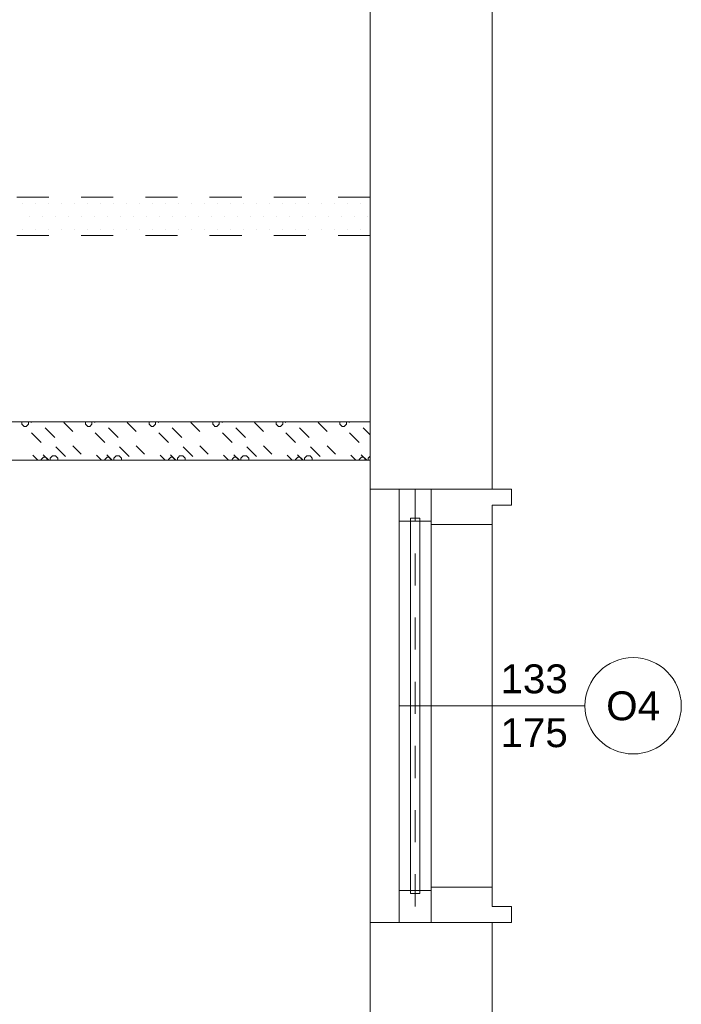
# Model space of a CAD drawing. Header units: millimetres. Extents: x -2274 to 12297, y -16157 to 26321.
# Tile 156 of 256: x -147 to 59, y -3654 to -3347. Entities that reach past the tile are written whole.
import ezdxf
from ezdxf.enums import TextEntityAlignment as Align

# ---------------------------------------------------------------- set-up
doc = ezdxf.new("R2010")
doc.units = ezdxf.units.MM
doc.linetypes.add('4002', pattern=[2, 1, -1])
doc.linetypes.add('DASHED', pattern=[19.05, 12.7, -6.35])
for name, color, linetype in [('- niebieska cienka - izolacja', 120, 'Continuous'), ('-LI-WIDOK', 2, 'Continuous'), ('PROJEKTOWANE', 5, 'Continuous')]:
    doc.layers.add(name, color=color, linetype=linetype)
for name, color, linetype, lineweight in [('-ŚCIANY DZIAŁOWE', 3, 'Continuous', 35), ('-ŚCIANY NOŚNE', 4, 'Continuous', 53), ('CIENKA - KRESKOWANIA', 254, 'Continuous', 0)]:
    doc.layers.add(name, color=color, linetype=linetype, lineweight=lineweight)
doc.layers.add('DO USU', color=7, linetype='Continuous', true_color=0x969696)
doc.layers.add('ISTN. BUD', color=253, linetype='Continuous', true_color=0x828282)
doc.styles.add('ARIAL', font='arial.ttf', dxfattribs={"height": 0.5})

msp = doc.modelspace()

# ---------------------------------------------------------------- linework, layer by layer
at = {"layer": '- niebieska cienka - izolacja', "color": 253, "linetype": 'Continuous', "lineweight": 13}
for p, q in [((-146.42, -3472.06), (-146.22, -3472.06)), ((-146.42, -3472.26), (-146.42, -3472.06)), ((-146.42, -3472.46), (-146.42, -3472.26)), ((-146.42, -3472.66), (-146.42, -3472.46)), ((-146.22, -3472.06), (-146.22, -3472)), ((-144.62, -3472.06), (-144.62, -3472)), ((-144.62, -3472.06), (-144.42, -3472.06)), ((-144.42, -3472.26), (-144.42, -3472.06)), ((-144.42, -3472.46), (-144.42, -3472.26)), ((-144.42, -3472.66), (-144.42, -3472.46)), ((-143.68, -3472), (-143.42, -3472.26)), ((-143.68, -3472), (-143.42, -3472.26)), ((-133.42, -3472.26), (-130.62, -3475.06)), ((-133.42, -3472.26), (-130.62, -3475.06)), ((-126.62, -3472.06), (-126.42, -3472.06)), ((-126.62, -3472.26), (-126.62, -3472.06)), ((-126.62, -3472.46), (-126.62, -3472.26)), ((-126.62, -3472.66), (-126.62, -3472.46)), ((-126.42, -3472.06), (-126.42, -3472)), ((-124.82, -3472.06), (-124.82, -3472)), ((-124.82, -3472.06), (-124.62, -3472.06)), ((-124.62, -3472.26), (-124.62, -3472.06)), ((-124.62, -3472.46), (-124.62, -3472.26)), ((-124.62, -3472.66), (-124.62, -3472.46)), ((-123.88, -3472), (-123.62, -3472.26)), ((-123.88, -3472), (-123.62, -3472.26)), ((-113.62, -3472.26), (-110.82, -3475.06)), ((-113.62, -3472.26), (-110.82, -3475.06)), ((-106.82, -3472.06), (-106.62, -3472.06)), ((-106.82, -3472.26), (-106.82, -3472.06)), ((-106.82, -3472.46), (-106.82, -3472.26)), ((-106.82, -3472.66), (-106.82, -3472.46)), ((-106.62, -3472.06), (-106.62, -3472)), ((-105.02, -3472.06), (-105.02, -3472)), ((-105.02, -3472.06), (-104.82, -3472.06)), ((-104.82, -3472.26), (-104.82, -3472.06)), ((-104.82, -3472.46), (-104.82, -3472.26)), ((-104.82, -3472.66), (-104.82, -3472.46)), ((-104.08, -3472), (-103.82, -3472.26)), ((-104.08, -3472), (-103.82, -3472.26)), ((-93.82, -3472.26), (-91.02, -3475.06)), ((-93.82, -3472.26), (-91.02, -3475.06)), ((-87.02, -3472.06), (-86.82, -3472.06)), ((-87.02, -3472.26), (-87.02, -3472.06)), ((-87.02, -3472.46), (-87.02, -3472.26)), ((-87.02, -3472.66), (-87.02, -3472.46)), ((-86.82, -3472.06), (-86.82, -3472)), ((-85.22, -3472.06), (-85.22, -3472)), ((-85.22, -3472.06), (-85.02, -3472.06)), ((-85.02, -3472.26), (-85.02, -3472.06)), ((-85.02, -3472.46), (-85.02, -3472.26)), ((-85.02, -3472.66), (-85.02, -3472.46)), ((-84.28, -3472), (-84.02, -3472.26)), ((-84.28, -3472), (-84.02, -3472.26)), ((-74.02, -3472.26), (-71.22, -3475.06)), ((-74.02, -3472.26), (-71.22, -3475.06)), ((-67.22, -3472.06), (-67.02, -3472.06)), ((-67.22, -3472.26), (-67.22, -3472.06)), ((-67.22, -3472.46), (-67.22, -3472.26)), ((-67.22, -3472.66), (-67.22, -3472.46)), ((-67.02, -3472.06), (-67.02, -3472)), ((-65.42, -3472.06), (-65.42, -3472)), ((-65.42, -3472.06), (-65.22, -3472.06)), ((-65.22, -3472.26), (-65.22, -3472.06)), ((-65.22, -3472.46), (-65.22, -3472.26)), ((-65.22, -3472.66), (-65.22, -3472.46)), ((-64.48, -3472), (-64.22, -3472.26)), ((-64.48, -3472), (-64.22, -3472.26)), ((-54.22, -3472.26), (-51.42, -3475.06)), ((-54.22, -3472.26), (-51.42, -3475.06)), ((-47.42, -3472.06), (-47.22, -3472.06)), ((-47.42, -3472.26), (-47.42, -3472.06)), ((-47.42, -3472.46), (-47.42, -3472.26)), ((-47.42, -3472.66), (-47.42, -3472.46)), ((-47.22, -3472.06), (-47.22, -3472)), ((-45.62, -3472.06), (-45.62, -3472)), ((-45.62, -3472.06), (-45.42, -3472.06)), ((-45.42, -3472.26), (-45.42, -3472.06)), ((-45.42, -3472.46), (-45.42, -3472.26)), ((-45.42, -3472.66), (-45.42, -3472.46)), ((-44.68, -3472), (-44.42, -3472.26)), ((-44.68, -3472), (-44.42, -3472.26)), ((-146.42, -3472.86), (-146.42, -3472.66)), ((-146.42, -3472.86), (-146.22, -3472.86)), ((-146.22, -3473.06), (-146.22, -3472.86)), ((-146.22, -3473.06), (-146.02, -3473.06)), ((-146.02, -3473.26), (-146.02, -3473.06)), ((-146.02, -3473.26), (-145.82, -3473.26)), ((-145.82, -3473.46), (-145.82, -3473.26)), ((-145.82, -3473.46), (-145.62, -3473.46)), ((-145.62, -3473.46), (-145.42, -3473.46)), ((-145.42, -3473.46), (-145.22, -3473.46)), ((-145.22, -3473.46), (-145.02, -3473.46)), ((-145.02, -3473.46), (-145.02, -3473.26)), ((-145.02, -3473.26), (-144.82, -3473.26)), ((-144.82, -3473.26), (-144.82, -3473.06)), ((-144.82, -3473.06), (-144.62, -3473.06)), ((-144.62, -3473.06), (-144.62, -3472.86)), ((-144.62, -3472.86), (-144.42, -3472.86)), ((-144.42, -3472.86), (-144.42, -3472.66)), ((-143.42, -3475.46), (-140.42, -3478.46)), ((-143.42, -3475.46), (-140.42, -3478.46)), ((-139.22, -3473.86), (-136.22, -3476.86)), ((-139.22, -3473.86), (-136.22, -3476.86)), ((-126.62, -3472.86), (-126.62, -3472.66)), ((-126.62, -3472.86), (-126.42, -3472.86)), ((-126.42, -3473.06), (-126.42, -3472.86)), ((-126.42, -3473.06), (-126.22, -3473.06)), ((-126.22, -3473.26), (-126.22, -3473.06)), ((-126.22, -3473.26), (-126.02, -3473.26)), ((-126.02, -3473.46), (-126.02, -3473.26)), ((-126.02, -3473.46), (-125.82, -3473.46)), ((-125.82, -3473.46), (-125.62, -3473.46)), ((-125.62, -3473.46), (-125.42, -3473.46)), ((-125.42, -3473.46), (-125.22, -3473.46)), ((-125.22, -3473.46), (-125.22, -3473.26)), ((-125.22, -3473.26), (-125.02, -3473.26)), ((-125.02, -3473.26), (-125.02, -3473.06)), ((-125.02, -3473.06), (-124.82, -3473.06)), ((-124.82, -3473.06), (-124.82, -3472.86)), ((-124.82, -3472.86), (-124.62, -3472.86)), ((-124.62, -3472.86), (-124.62, -3472.66)), ((-123.62, -3475.46), (-120.62, -3478.46)), ((-123.62, -3475.46), (-120.62, -3478.46)), ((-119.42, -3473.86), (-116.42, -3476.86)), ((-119.42, -3473.86), (-116.42, -3476.86)), ((-106.82, -3472.86), (-106.82, -3472.66)), ((-106.82, -3472.86), (-106.62, -3472.86)), ((-106.62, -3473.06), (-106.62, -3472.86)), ((-106.62, -3473.06), (-106.42, -3473.06)), ((-106.42, -3473.26), (-106.42, -3473.06)), ((-106.42, -3473.26), (-106.22, -3473.26)), ((-106.22, -3473.46), (-106.22, -3473.26)), ((-106.22, -3473.46), (-106.02, -3473.46)), ((-106.02, -3473.46), (-105.82, -3473.46)), ((-105.82, -3473.46), (-105.62, -3473.46)), ((-105.62, -3473.46), (-105.42, -3473.46)), ((-105.42, -3473.46), (-105.42, -3473.26)), ((-105.42, -3473.26), (-105.22, -3473.26)), ((-105.22, -3473.26), (-105.22, -3473.06)), ((-105.22, -3473.06), (-105.02, -3473.06)), ((-105.02, -3473.06), (-105.02, -3472.86)), ((-105.02, -3472.86), (-104.82, -3472.86)), ((-104.82, -3472.86), (-104.82, -3472.66)), ((-103.82, -3475.46), (-100.82, -3478.46)), ((-103.82, -3475.46), (-100.82, -3478.46)), ((-99.62, -3473.86), (-96.62, -3476.86)), ((-99.62, -3473.86), (-96.62, -3476.86)), ((-87.02, -3472.86), (-87.02, -3472.66)), ((-87.02, -3472.86), (-86.82, -3472.86)), ((-86.82, -3473.06), (-86.82, -3472.86)), ((-86.82, -3473.06), (-86.62, -3473.06)), ((-86.62, -3473.26), (-86.62, -3473.06)), ((-86.62, -3473.26), (-86.42, -3473.26)), ((-86.42, -3473.46), (-86.42, -3473.26)), ((-86.42, -3473.46), (-86.22, -3473.46)), ((-86.22, -3473.46), (-86.02, -3473.46)), ((-86.02, -3473.46), (-85.82, -3473.46)), ((-85.82, -3473.46), (-85.62, -3473.46)), ((-85.62, -3473.46), (-85.62, -3473.26)), ((-85.62, -3473.26), (-85.42, -3473.26)), ((-85.42, -3473.26), (-85.42, -3473.06)), ((-85.42, -3473.06), (-85.22, -3473.06)), ((-85.22, -3473.06), (-85.22, -3472.86)), ((-85.22, -3472.86), (-85.02, -3472.86)), ((-85.02, -3472.86), (-85.02, -3472.66)), ((-84.02, -3475.46), (-81.02, -3478.46)), ((-84.02, -3475.46), (-81.02, -3478.46)), ((-79.82, -3473.86), (-76.82, -3476.86)), ((-79.82, -3473.86), (-76.82, -3476.86)), ((-67.22, -3472.86), (-67.22, -3472.66)), ((-67.22, -3472.86), (-67.02, -3472.86)), ((-67.02, -3473.06), (-67.02, -3472.86)), ((-67.02, -3473.06), (-66.82, -3473.06)), ((-66.82, -3473.26), (-66.82, -3473.06)), ((-66.82, -3473.26), (-66.62, -3473.26)), ((-66.62, -3473.46), (-66.62, -3473.26)), ((-66.62, -3473.46), (-66.42, -3473.46)), ((-66.42, -3473.46), (-66.22, -3473.46)), ((-66.22, -3473.46), (-66.02, -3473.46)), ((-66.02, -3473.46), (-65.82, -3473.46)), ((-65.82, -3473.46), (-65.82, -3473.26)), ((-65.82, -3473.26), (-65.62, -3473.26)), ((-65.62, -3473.26), (-65.62, -3473.06)), ((-65.62, -3473.06), (-65.42, -3473.06)), ((-65.42, -3473.06), (-65.42, -3472.86)), ((-65.42, -3472.86), (-65.22, -3472.86)), ((-65.22, -3472.86), (-65.22, -3472.66)), ((-64.22, -3475.46), (-61.22, -3478.46)), ((-64.22, -3475.46), (-61.22, -3478.46)), ((-60.02, -3473.86), (-57.02, -3476.86)), ((-60.02, -3473.86), (-57.02, -3476.86)), ((-47.42, -3472.86), (-47.42, -3472.66)), ((-47.42, -3472.86), (-47.22, -3472.86)), ((-47.22, -3473.06), (-47.22, -3472.86)), ((-47.22, -3473.06), (-47.02, -3473.06)), ((-47.02, -3473.26), (-47.02, -3473.06)), ((-47.02, -3473.26), (-46.82, -3473.26)), ((-46.82, -3473.46), (-46.82, -3473.26)), ((-46.82, -3473.46), (-46.62, -3473.46)), ((-46.62, -3473.46), (-46.42, -3473.46)), ((-46.42, -3473.46), (-46.22, -3473.46)), ((-46.22, -3473.46), (-46.02, -3473.46)), ((-46.02, -3473.46), (-46.02, -3473.26)), ((-46.02, -3473.26), (-45.82, -3473.26)), ((-45.82, -3473.26), (-45.82, -3473.06)), ((-45.82, -3473.06), (-45.62, -3473.06)), ((-45.62, -3473.06), (-45.62, -3472.86)), ((-45.62, -3472.86), (-45.42, -3472.86)), ((-45.42, -3472.86), (-45.42, -3472.66)), ((-44.42, -3475.46), (-41.42, -3478.46)), ((-44.42, -3475.46), (-41.42, -3478.46)), ((-40.22, -3473.86), (-38, -3476.08)), ((-40.22, -3473.86), (-38, -3476.08)), ((-135.82, -3479.86), (-132.82, -3482.86)), ((-135.82, -3479.86), (-132.82, -3482.86)), ((-130.62, -3479.46), (-128.02, -3482.06)), ((-130.62, -3479.46), (-128.02, -3482.06)), ((-116.02, -3479.86), (-113.02, -3482.86)), ((-116.02, -3479.86), (-113.02, -3482.86)), ((-110.82, -3479.46), (-108.22, -3482.06)), ((-110.82, -3479.46), (-108.22, -3482.06)), ((-96.22, -3479.86), (-93.22, -3482.86)), ((-96.22, -3479.86), (-93.22, -3482.86)), ((-91.02, -3479.46), (-88.42, -3482.06)), ((-91.02, -3479.46), (-88.42, -3482.06)), ((-76.42, -3479.86), (-73.42, -3482.86)), ((-76.42, -3479.86), (-73.42, -3482.86)), ((-71.22, -3479.46), (-68.62, -3482.06)), ((-71.22, -3479.46), (-68.62, -3482.06)), ((-56.62, -3479.86), (-53.62, -3482.86)), ((-56.62, -3479.86), (-53.62, -3482.86)), ((-51.42, -3479.46), (-48.82, -3482.06)), ((-51.42, -3479.46), (-48.82, -3482.06)), ((-143.02, -3482.46), (-141.48, -3484)), ((-143.02, -3482.46), (-141.48, -3484)), ((-140.42, -3483.66), (-140.22, -3483.66)), ((-140.42, -3483.86), (-140.42, -3483.66)), ((-140.42, -3484), (-140.42, -3483.86)), ((-140.22, -3483.66), (-140.22, -3483.46)), ((-140.22, -3483.46), (-140.02, -3483.46)), ((-140.02, -3483.26), (-139.82, -3483.26)), ((-140.02, -3483.46), (-140.02, -3483.26)), ((-139.82, -3482.26), (-138.08, -3484)), ((-139.82, -3482.26), (-138.08, -3484)), ((-139.82, -3483.06), (-139.62, -3483.06)), ((-139.82, -3483.26), (-139.82, -3483.06)), ((-139.62, -3483.06), (-139.42, -3483.06)), ((-139.42, -3483.06), (-139.22, -3483.06)), ((-139.22, -3483.06), (-139.02, -3483.06)), ((-139.02, -3483.26), (-139.02, -3483.06)), ((-139.02, -3483.26), (-138.82, -3483.26)), ((-138.82, -3483.46), (-138.82, -3483.26)), ((-138.82, -3483.46), (-138.62, -3483.46)), ((-138.62, -3483.66), (-138.62, -3483.46)), ((-138.62, -3483.66), (-138.42, -3483.66)), ((-138.42, -3483.86), (-138.42, -3483.66)), ((-138.42, -3484), (-138.42, -3483.86)), ((-137.62, -3483.46), (-137.62, -3483.26)), ((-137.62, -3483.26), (-137.42, -3483.26)), ((-137.62, -3483.66), (-137.62, -3483.46)), ((-137.62, -3483.86), (-137.62, -3483.66)), ((-137.62, -3484), (-137.62, -3483.86)), ((-137.42, -3483.26), (-137.42, -3483.06)), ((-137.42, -3483.06), (-137.22, -3483.06)), ((-137.22, -3483.06), (-137.22, -3482.86)), ((-137.22, -3482.86), (-137.02, -3482.86)), ((-137.02, -3482.86), (-137.02, -3482.66)), ((-137.02, -3482.66), (-136.82, -3482.66)), ((-136.82, -3482.66), (-136.62, -3482.66)), ((-136.62, -3482.66), (-136.42, -3482.66)), ((-136.42, -3482.66), (-136.22, -3482.66)), ((-136.22, -3482.66), (-136.02, -3482.66)), ((-136.02, -3482.66), (-135.82, -3482.66)), ((-135.82, -3482.86), (-135.82, -3482.66)), ((-135.82, -3482.86), (-135.62, -3482.86)), ((-135.62, -3483.06), (-135.62, -3482.86)), ((-135.62, -3483.06), (-135.42, -3483.06)), ((-135.42, -3483.26), (-135.42, -3483.06)), ((-135.42, -3483.26), (-135.22, -3483.26)), ((-135.22, -3483.46), (-135.22, -3483.26)), ((-135.22, -3483.66), (-135.22, -3483.46)), ((-135.22, -3483.86), (-135.22, -3483.66)), ((-135.22, -3484), (-135.22, -3483.86)), ((-123.22, -3482.46), (-121.68, -3484)), ((-123.22, -3482.46), (-121.68, -3484)), ((-120.62, -3483.66), (-120.42, -3483.66)), ((-120.62, -3483.86), (-120.62, -3483.66)), ((-120.62, -3484), (-120.62, -3483.86)), ((-120.42, -3483.66), (-120.42, -3483.46)), ((-120.42, -3483.46), (-120.22, -3483.46)), ((-120.22, -3483.26), (-120.02, -3483.26)), ((-120.22, -3483.46), (-120.22, -3483.26)), ((-120.02, -3482.26), (-118.28, -3484)), ((-120.02, -3482.26), (-118.28, -3484)), ((-120.02, -3483.06), (-119.82, -3483.06)), ((-120.02, -3483.26), (-120.02, -3483.06)), ((-119.82, -3483.06), (-119.62, -3483.06)), ((-119.62, -3483.06), (-119.42, -3483.06)), ((-119.42, -3483.06), (-119.22, -3483.06)), ((-119.22, -3483.26), (-119.22, -3483.06)), ((-119.22, -3483.26), (-119.02, -3483.26)), ((-119.02, -3483.46), (-119.02, -3483.26)), ((-119.02, -3483.46), (-118.82, -3483.46)), ((-118.82, -3483.66), (-118.82, -3483.46)), ((-118.82, -3483.66), (-118.62, -3483.66)), ((-118.62, -3483.86), (-118.62, -3483.66)), ((-118.62, -3484), (-118.62, -3483.86)), ((-117.82, -3483.46), (-117.82, -3483.26)), ((-117.82, -3483.26), (-117.62, -3483.26)), ((-117.82, -3483.66), (-117.82, -3483.46)), ((-117.82, -3483.86), (-117.82, -3483.66)), ((-117.82, -3484), (-117.82, -3483.86)), ((-117.62, -3483.26), (-117.62, -3483.06)), ((-117.62, -3483.06), (-117.42, -3483.06)), ((-117.42, -3483.06), (-117.42, -3482.86)), ((-117.42, -3482.86), (-117.22, -3482.86)), ((-117.22, -3482.86), (-117.22, -3482.66)), ((-117.22, -3482.66), (-117.02, -3482.66)), ((-117.02, -3482.66), (-116.82, -3482.66)), ((-116.82, -3482.66), (-116.62, -3482.66)), ((-116.62, -3482.66), (-116.42, -3482.66)), ((-116.42, -3482.66), (-116.22, -3482.66)), ((-116.22, -3482.66), (-116.02, -3482.66)), ((-116.02, -3482.86), (-116.02, -3482.66)), ((-116.02, -3482.86), (-115.82, -3482.86)), ((-115.82, -3483.06), (-115.82, -3482.86)), ((-115.82, -3483.06), (-115.62, -3483.06)), ((-115.62, -3483.26), (-115.62, -3483.06)), ((-115.62, -3483.26), (-115.42, -3483.26)), ((-115.42, -3483.46), (-115.42, -3483.26)), ((-115.42, -3483.66), (-115.42, -3483.46)), ((-115.42, -3483.86), (-115.42, -3483.66)), ((-115.42, -3484), (-115.42, -3483.86)), ((-103.42, -3482.46), (-101.88, -3484)), ((-103.42, -3482.46), (-101.88, -3484)), ((-100.82, -3483.66), (-100.62, -3483.66)), ((-100.82, -3483.86), (-100.82, -3483.66)), ((-100.82, -3484), (-100.82, -3483.86)), ((-100.62, -3483.66), (-100.62, -3483.46)), ((-100.62, -3483.46), (-100.42, -3483.46)), ((-100.42, -3483.26), (-100.22, -3483.26)), ((-100.42, -3483.46), (-100.42, -3483.26)), ((-100.22, -3482.26), (-98.48, -3484)), ((-100.22, -3482.26), (-98.48, -3484)), ((-100.22, -3483.06), (-100.02, -3483.06)), ((-100.22, -3483.26), (-100.22, -3483.06)), ((-100.02, -3483.06), (-99.82, -3483.06)), ((-99.82, -3483.06), (-99.62, -3483.06)), ((-99.62, -3483.06), (-99.42, -3483.06)), ((-99.42, -3483.26), (-99.42, -3483.06)), ((-99.42, -3483.26), (-99.22, -3483.26)), ((-99.22, -3483.46), (-99.22, -3483.26)), ((-99.22, -3483.46), (-99.02, -3483.46)), ((-99.02, -3483.66), (-99.02, -3483.46)), ((-99.02, -3483.66), (-98.82, -3483.66)), ((-98.82, -3483.86), (-98.82, -3483.66)), ((-98.82, -3484), (-98.82, -3483.86)), ((-98.02, -3483.46), (-98.02, -3483.26)), ((-98.02, -3483.26), (-97.82, -3483.26)), ((-98.02, -3483.66), (-98.02, -3483.46)), ((-98.02, -3483.86), (-98.02, -3483.66)), ((-98.02, -3484), (-98.02, -3483.86)), ((-97.82, -3483.26), (-97.82, -3483.06)), ((-97.82, -3483.06), (-97.62, -3483.06)), ((-97.62, -3483.06), (-97.62, -3482.86)), ((-97.62, -3482.86), (-97.42, -3482.86)), ((-97.42, -3482.86), (-97.42, -3482.66)), ((-97.42, -3482.66), (-97.22, -3482.66)), ((-97.22, -3482.66), (-97.02, -3482.66)), ((-97.02, -3482.66), (-96.82, -3482.66)), ((-96.82, -3482.66), (-96.62, -3482.66)), ((-96.62, -3482.66), (-96.42, -3482.66)), ((-96.42, -3482.66), (-96.22, -3482.66)), ((-96.22, -3482.86), (-96.22, -3482.66)), ((-96.22, -3482.86), (-96.02, -3482.86)), ((-96.02, -3483.06), (-96.02, -3482.86)), ((-96.02, -3483.06), (-95.82, -3483.06)), ((-95.82, -3483.26), (-95.82, -3483.06)), ((-95.82, -3483.26), (-95.62, -3483.26)), ((-95.62, -3483.46), (-95.62, -3483.26)), ((-95.62, -3483.66), (-95.62, -3483.46)), ((-95.62, -3483.86), (-95.62, -3483.66)), ((-95.62, -3484), (-95.62, -3483.86)), ((-83.62, -3482.46), (-82.08, -3484)), ((-83.62, -3482.46), (-82.08, -3484)), ((-81.02, -3483.66), (-80.82, -3483.66)), ((-81.02, -3483.86), (-81.02, -3483.66)), ((-81.02, -3484), (-81.02, -3483.86)), ((-80.82, -3483.66), (-80.82, -3483.46)), ((-80.82, -3483.46), (-80.62, -3483.46)), ((-80.62, -3483.26), (-80.42, -3483.26)), ((-80.62, -3483.46), (-80.62, -3483.26)), ((-80.42, -3482.26), (-78.68, -3484)), ((-80.42, -3482.26), (-78.68, -3484)), ((-80.42, -3483.06), (-80.22, -3483.06)), ((-80.42, -3483.26), (-80.42, -3483.06)), ((-80.22, -3483.06), (-80.02, -3483.06)), ((-80.02, -3483.06), (-79.82, -3483.06)), ((-79.82, -3483.06), (-79.62, -3483.06)), ((-79.62, -3483.26), (-79.62, -3483.06)), ((-79.62, -3483.26), (-79.42, -3483.26)), ((-79.42, -3483.46), (-79.42, -3483.26)), ((-79.42, -3483.46), (-79.22, -3483.46)), ((-79.22, -3483.66), (-79.22, -3483.46)), ((-79.22, -3483.66), (-79.02, -3483.66)), ((-79.02, -3483.86), (-79.02, -3483.66)), ((-79.02, -3484), (-79.02, -3483.86)), ((-78.22, -3483.46), (-78.22, -3483.26)), ((-78.22, -3483.26), (-78.02, -3483.26)), ((-78.22, -3483.66), (-78.22, -3483.46)), ((-78.22, -3483.86), (-78.22, -3483.66)), ((-78.22, -3484), (-78.22, -3483.86)), ((-78.02, -3483.26), (-78.02, -3483.06)), ((-78.02, -3483.06), (-77.82, -3483.06)), ((-77.82, -3483.06), (-77.82, -3482.86)), ((-77.82, -3482.86), (-77.62, -3482.86)), ((-77.62, -3482.86), (-77.62, -3482.66)), ((-77.62, -3482.66), (-77.42, -3482.66)), ((-77.42, -3482.66), (-77.22, -3482.66)), ((-77.22, -3482.66), (-77.02, -3482.66)), ((-77.02, -3482.66), (-76.82, -3482.66)), ((-76.82, -3482.66), (-76.62, -3482.66)), ((-76.62, -3482.66), (-76.42, -3482.66)), ((-76.42, -3482.86), (-76.42, -3482.66)), ((-76.42, -3482.86), (-76.22, -3482.86)), ((-76.22, -3483.06), (-76.22, -3482.86)), ((-76.22, -3483.06), (-76.02, -3483.06)), ((-76.02, -3483.26), (-76.02, -3483.06)), ((-76.02, -3483.26), (-75.82, -3483.26)), ((-75.82, -3483.46), (-75.82, -3483.26)), ((-75.82, -3483.66), (-75.82, -3483.46)), ((-75.82, -3483.86), (-75.82, -3483.66)), ((-75.82, -3484), (-75.82, -3483.86)), ((-63.82, -3482.46), (-62.28, -3484)), ((-63.82, -3482.46), (-62.28, -3484)), ((-61.22, -3483.66), (-61.02, -3483.66)), ((-61.22, -3483.86), (-61.22, -3483.66)), ((-61.22, -3484), (-61.22, -3483.86)), ((-61.02, -3483.66), (-61.02, -3483.46)), ((-61.02, -3483.46), (-60.82, -3483.46)), ((-60.82, -3483.26), (-60.62, -3483.26)), ((-60.82, -3483.46), (-60.82, -3483.26)), ((-60.62, -3482.26), (-58.88, -3484)), ((-60.62, -3482.26), (-58.88, -3484)), ((-60.62, -3483.06), (-60.42, -3483.06)), ((-60.62, -3483.26), (-60.62, -3483.06)), ((-60.42, -3483.06), (-60.22, -3483.06)), ((-60.22, -3483.06), (-60.02, -3483.06)), ((-60.02, -3483.06), (-59.82, -3483.06)), ((-59.82, -3483.26), (-59.82, -3483.06)), ((-59.82, -3483.26), (-59.62, -3483.26)), ((-59.62, -3483.46), (-59.62, -3483.26)), ((-59.62, -3483.46), (-59.42, -3483.46)), ((-59.42, -3483.66), (-59.42, -3483.46)), ((-59.42, -3483.66), (-59.22, -3483.66)), ((-59.22, -3483.86), (-59.22, -3483.66)), ((-59.22, -3484), (-59.22, -3483.86)), ((-58.42, -3483.46), (-58.42, -3483.26)), ((-58.42, -3483.26), (-58.22, -3483.26)), ((-58.42, -3483.66), (-58.42, -3483.46)), ((-58.42, -3483.86), (-58.42, -3483.66)), ((-58.42, -3484), (-58.42, -3483.86)), ((-58.22, -3483.26), (-58.22, -3483.06)), ((-58.22, -3483.06), (-58.02, -3483.06)), ((-58.02, -3483.06), (-58.02, -3482.86)), ((-58.02, -3482.86), (-57.82, -3482.86)), ((-57.82, -3482.86), (-57.82, -3482.66)), ((-57.82, -3482.66), (-57.62, -3482.66)), ((-57.62, -3482.66), (-57.42, -3482.66)), ((-57.42, -3482.66), (-57.22, -3482.66)), ((-57.22, -3482.66), (-57.02, -3482.66)), ((-57.02, -3482.66), (-56.82, -3482.66)), ((-56.82, -3482.66), (-56.62, -3482.66)), ((-56.62, -3482.86), (-56.62, -3482.66)), ((-56.62, -3482.86), (-56.42, -3482.86)), ((-56.42, -3483.06), (-56.42, -3482.86)), ((-56.42, -3483.06), (-56.22, -3483.06)), ((-56.22, -3483.26), (-56.22, -3483.06)), ((-56.22, -3483.26), (-56.02, -3483.26)), ((-56.02, -3483.46), (-56.02, -3483.26)), ((-56.02, -3483.66), (-56.02, -3483.46)), ((-56.02, -3483.86), (-56.02, -3483.66)), ((-56.02, -3484), (-56.02, -3483.86)), ((-44.02, -3482.46), (-42.48, -3484)), ((-44.02, -3482.46), (-42.48, -3484)), ((-41.42, -3483.66), (-41.22, -3483.66)), ((-41.42, -3483.86), (-41.42, -3483.66)), ((-41.42, -3484), (-41.42, -3483.86)), ((-41.22, -3483.66), (-41.22, -3483.46)), ((-41.22, -3483.46), (-41.02, -3483.46)), ((-41.02, -3483.26), (-40.82, -3483.26)), ((-41.02, -3483.46), (-41.02, -3483.26)), ((-40.82, -3482.26), (-39.08, -3484)), ((-40.82, -3482.26), (-39.08, -3484)), ((-40.82, -3483.06), (-40.62, -3483.06)), ((-40.82, -3483.26), (-40.82, -3483.06)), ((-40.62, -3483.06), (-40.42, -3483.06)), ((-40.42, -3483.06), (-40.22, -3483.06)), ((-40.22, -3483.06), (-40.02, -3483.06)), ((-40.02, -3483.26), (-40.02, -3483.06)), ((-40.02, -3483.26), (-39.82, -3483.26)), ((-39.82, -3483.46), (-39.82, -3483.26)), ((-39.82, -3483.46), (-39.62, -3483.46)), ((-39.62, -3483.66), (-39.62, -3483.46)), ((-39.62, -3483.66), (-39.42, -3483.66)), ((-39.42, -3483.86), (-39.42, -3483.66)), ((-39.42, -3484), (-39.42, -3483.86)), ((-38.62, -3483.46), (-38.62, -3483.26)), ((-38.62, -3483.26), (-38.42, -3483.26)), ((-38.62, -3483.66), (-38.62, -3483.46)), ((-38.62, -3483.86), (-38.62, -3483.66)), ((-38.62, -3484), (-38.62, -3483.86)), ((-38.42, -3483.26), (-38.42, -3483.06)), ((-38.42, -3483.06), (-38.22, -3483.06)), ((-38.22, -3483.06), (-38.22, -3482.86)), ((-38.22, -3482.86), (-38.02, -3482.86)), ((-38.02, -3482.86), (-38.02, -3482.66)), ((-38.02, -3482.66), (-38, -3482.66))]:
    msp.add_line(p, q, dxfattribs=at)
at = {"layer": '-LI-WIDOK', "color": 253, "lineweight": 13}
for p, q in [((-38, -3493), (-38, -3628)), ((0, -3504), (0, -3617))]:
    msp.add_line(p, q, dxfattribs=at)
at = {"layer": '-ŚCIANY DZIAŁOWE', "color": 253, "lineweight": 13}
for p, q in [((-19, -3504), (-19, -3493)), ((0, -3493), (6, -3493)), ((6, -3493), (6, -3498)), ((6, -3498), (0, -3498)), ((0, -3498), (0, -3504)), ((0, -3504), (-19, -3504)), ((0, -3617), (-19, -3617)), ((-19, -3617), (-19, -3628)), ((0, -3623), (0, -3617)), ((6, -3623), (0, -3623)), ((6, -3628), (6, -3623)), ((0, -3628), (6, -3628))]:
    msp.add_line(p, q, dxfattribs=at)
at = {"layer": '-ŚCIANY NOŚNE', "color": 253, "lineweight": 13}
for p, q in [((0, -3493), (0, -3000)), ((-38, -3493), (-38, -3038)), ((0, -3493), (-38, -3493)), ((-38, -3759), (-38, -3628)), ((0, -3628), (-38, -3628)), ((0, -3840), (0, -3628))]:
    msp.add_line(p, q, dxfattribs=at)
at = {"layer": 'CIENKA - KRESKOWANIA', "color": 253, "linetype": 'DASHED', "lineweight": 13, "ltscale": 0.5}
msp.add_line((-19, -3504), (-19, -3617), dxfattribs=at)
at = {"layer": 'DO USU', "color": 253, "linetype": '4002', "lineweight": 13, "ltscale": 10}
for p, q in [((-38, -3402), (-318, -3402)), ((-38, -3414), (-318, -3414)), ((-24, -3493), (-24, -3628))]:
    msp.add_line(p, q, dxfattribs=at)
at = {"layer": 'ISTN. BUD', "color": 253, "linetype": 'Continuous', "lineweight": 13}
for p, q in [((-146.14, -3403.91), (-146.14, -3403.91)), ((-142.09, -3403.91), (-142.09, -3403.91)), ((-138.04, -3403.91), (-138.04, -3403.91)), ((-133.99, -3403.91), (-133.99, -3403.91)), ((-129.94, -3403.91), (-129.94, -3403.91)), ((-125.89, -3403.91), (-125.89, -3403.91)), ((-121.85, -3403.91), (-121.85, -3403.91)), ((-117.8, -3403.91), (-117.8, -3403.91)), ((-113.75, -3403.91), (-113.75, -3403.91)), ((-109.7, -3403.91), (-109.7, -3403.91)), ((-105.65, -3403.91), (-105.65, -3403.91)), ((-101.61, -3403.91), (-101.61, -3403.91)), ((-97.56, -3403.91), (-97.56, -3403.91)), ((-93.51, -3403.91), (-93.51, -3403.91)), ((-89.46, -3403.91), (-89.46, -3403.91)), ((-85.41, -3403.91), (-85.41, -3403.91)), ((-81.37, -3403.91), (-81.37, -3403.91)), ((-77.32, -3403.91), (-77.32, -3403.91)), ((-73.27, -3403.91), (-73.27, -3403.91)), ((-69.22, -3403.91), (-69.22, -3403.91)), ((-65.17, -3403.91), (-65.17, -3403.91)), ((-61.12, -3403.91), (-61.12, -3403.91)), ((-57.08, -3403.91), (-57.08, -3403.91)), ((-53.03, -3403.91), (-53.03, -3403.91)), ((-48.98, -3403.91), (-48.98, -3403.91)), ((-44.93, -3403.91), (-44.93, -3403.91)), ((-40.88, -3403.91), (-40.88, -3403.91)), ((-144.11, -3407.96), (-144.11, -3407.96)), ((-140.06, -3407.96), (-140.06, -3407.96)), ((-136.01, -3407.96), (-136.01, -3407.96)), ((-131.97, -3407.96), (-131.97, -3407.96)), ((-127.92, -3407.96), (-127.92, -3407.96)), ((-123.87, -3407.96), (-123.87, -3407.96)), ((-119.82, -3407.96), (-119.82, -3407.96)), ((-115.77, -3407.96), (-115.77, -3407.96)), ((-111.73, -3407.96), (-111.73, -3407.96)), ((-107.68, -3407.96), (-107.68, -3407.96)), ((-103.63, -3407.96), (-103.63, -3407.96)), ((-99.58, -3407.96), (-99.58, -3407.96)), ((-95.53, -3407.96), (-95.53, -3407.96)), ((-91.49, -3407.96), (-91.49, -3407.96)), ((-87.44, -3407.96), (-87.44, -3407.96)), ((-83.39, -3407.96), (-83.39, -3407.96)), ((-79.34, -3407.96), (-79.34, -3407.96)), ((-75.29, -3407.96), (-75.29, -3407.96)), ((-71.24, -3407.96), (-71.24, -3407.96)), ((-67.2, -3407.96), (-67.2, -3407.96)), ((-63.15, -3407.96), (-63.15, -3407.96)), ((-59.1, -3407.96), (-59.1, -3407.96)), ((-55.05, -3407.96), (-55.05, -3407.96)), ((-51, -3407.96), (-51, -3407.96)), ((-46.96, -3407.96), (-46.96, -3407.96)), ((-42.91, -3407.96), (-42.91, -3407.96)), ((-38.86, -3407.96), (-38.86, -3407.96)), ((-146.14, -3412), (-146.14, -3412)), ((-142.09, -3412), (-142.09, -3412)), ((-138.04, -3412), (-138.04, -3412)), ((-133.99, -3412), (-133.99, -3412)), ((-129.94, -3412), (-129.94, -3412)), ((-125.89, -3412), (-125.89, -3412)), ((-121.85, -3412), (-121.85, -3412)), ((-117.8, -3412), (-117.8, -3412)), ((-113.75, -3412), (-113.75, -3412)), ((-109.7, -3412), (-109.7, -3412)), ((-105.65, -3412), (-105.65, -3412)), ((-101.61, -3412), (-101.61, -3412)), ((-97.56, -3412), (-97.56, -3412)), ((-93.51, -3412), (-93.51, -3412)), ((-89.46, -3412), (-89.46, -3412)), ((-85.41, -3412), (-85.41, -3412)), ((-81.37, -3412), (-81.37, -3412)), ((-77.32, -3412), (-77.32, -3412)), ((-73.27, -3412), (-73.27, -3412)), ((-69.22, -3412), (-69.22, -3412)), ((-65.17, -3412), (-65.17, -3412)), ((-61.12, -3412), (-61.12, -3412)), ((-57.08, -3412), (-57.08, -3412)), ((-53.03, -3412), (-53.03, -3412)), ((-48.98, -3412), (-48.98, -3412)), ((-44.93, -3412), (-44.93, -3412)), ((-40.88, -3412), (-40.88, -3412))]:
    msp.add_line(p, q, dxfattribs=at)
at = {"layer": 'PROJEKTOWANE', "color": 253, "lineweight": 13}
for p, q in [((-38, -3472), (-538, -3472)), ((-38, -3484), (-538, -3484)), ((-29, -3628), (-29, -3493)), ((-29, -3493), (-19, -3493)), ((-19, -3493), (-29, -3493)), ((-29, -3493), (-29, -3503)), ((-19, -3493), (-19, -3628)), ((-19, -3503), (-19, -3493)), ((-29, -3503), (-19, -3503)), ((-25.5, -3619), (-25.5, -3502)), ((-25.5, -3502), (-22.5, -3502)), ((-22.5, -3502), (-22.5, -3619)), ((28.86, -3560.5), (-29, -3560.5)), ((-19, -3618), (-29, -3618)), ((-29, -3618), (-29, -3628)), ((-22.5, -3619), (-25.5, -3619)), ((-19, -3628), (-19, -3618)), ((-19, -3628), (-29, -3628)), ((-29, -3628), (-19, -3628))]:
    msp.add_line(p, q, dxfattribs=at)
msp.add_circle((43.86, -3560.5), 15, dxfattribs=at)

# ---------------------------------------------------------------- texts
at = {"layer": 'PROJEKTOWANE', "color": 253, "lineweight": 13, "style": 'ARIAL'}
for s, p in [('133', (13.04, -3552.1)), ('O4', (43.86, -3560.5)), ('175', (13.04, -3568.88))]:
    msp.add_text(s, height=9, dxfattribs=at).set_placement(p, align=Align.MIDDLE_CENTER)

doc.saveas('drawing.dxf')
